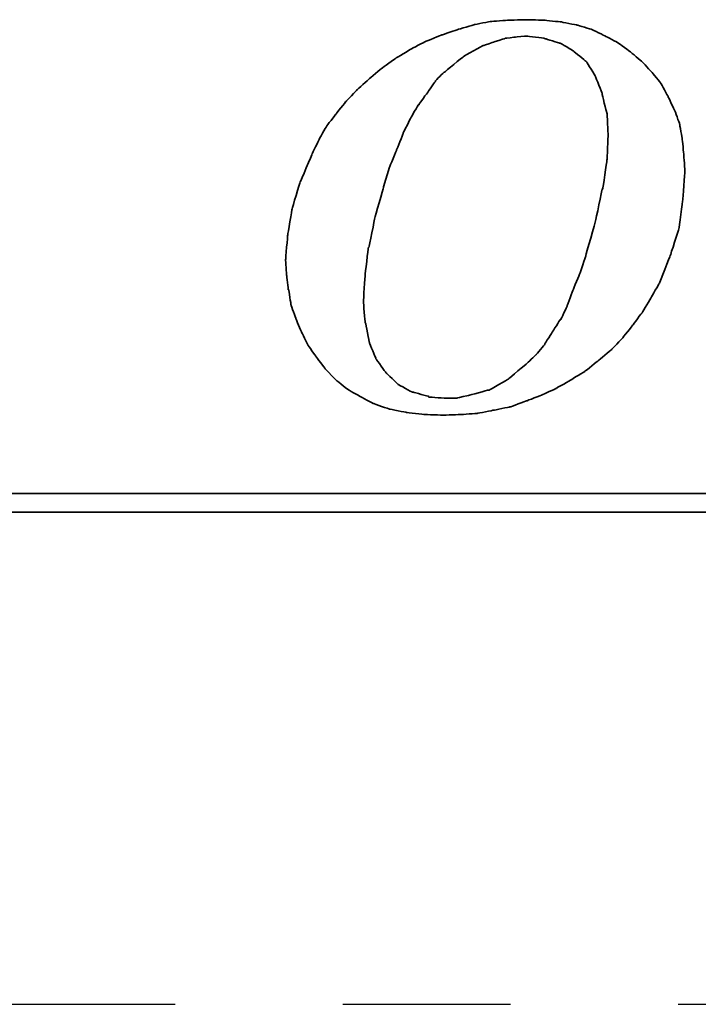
# Model space of a CAD drawing. Header units: millimetres. Extents: x -115 to 753, y -125 to 121.
# Tile 31 of 96: x 252 to 258, y 0 to 9. Entities that reach past the tile are written whole.
import ezdxf

# ---------------------------------------------------------------- set-up
doc = ezdxf.new("R2010")
doc.units = ezdxf.units.MM
doc.linetypes.add('CENTER', pattern=[2, 1.25, -0.25, 0.25, -0.25])
for name, color, linetype in [('CL', 1, 'CENTER'), ('DIM', 4, 'Continuous'), ('layer 1', 7, 'Continuous')]:
    doc.layers.add(name, color=color, linetype=linetype)

# ---------------------------------------------------------------- blocks, each defined once
blk = doc.blocks.new('TBI MOTION logo(完整正式版)')
at = {"layer": 'layer 1', "color": 22, "lineweight": 35}
for points, knots in [([(-11.34375, -6.98375), (-11.34375, -6.98375), (-10.91375, -7.43875), (-10.91375, -7.43875), (-10.91375, -7.43875), (-10.91375, -7.43875), (-10.38625, -7.87125), (-10.38625, -7.87125), (-10.38625, -7.87125), (-10.38625, -7.87125), (-9.81125, -8.20375), (-9.81125, -8.20375), (-9.81125, -8.20375), (-9.81125, -8.20375), (-9.21125, -8.51875), (-9.21125, -8.51875), (-9.21125, -8.51875), (-9.21125, -8.51875), (-8.51625, -8.75875), (-8.51625, -8.75875), (-8.51625, -8.75875), (-8.51625, -8.75875), (-7.77125, -8.90375), (-7.77125, -8.90375), (-7.77125, -8.90375), (-7.77125, -8.90375), (-6.97875, -8.99875), (-6.97875, -8.99875), (-6.97875, -8.99875), (-6.97875, -8.99875), (-6.14125, -9.02375), (-6.14125, -9.02375), (-6.14125, -9.02375), (-6.14125, -9.02375), (-5.37125, -8.99875), (-5.37125, -8.99875), (-5.37125, -8.99875), (-5.37125, -8.99875), (-4.65375, -8.94875), (-4.65375, -8.94875), (-4.65375, -8.94875), (-4.65375, -8.94875), (-3.93375, -8.80625), (-3.93375, -8.80625), (-3.93375, -8.80625), (-3.93375, -8.80625), (-3.21375, -8.66375), (-3.21375, -8.66375), (-3.21375, -8.66375), (-3.21375, -8.66375), (-2.49375, -8.39875), (-2.49375, -8.39875), (-2.49375, -8.39875), (-2.49375, -8.39875), (-1.79875, -8.13375), (-1.79875, -8.13375), (-1.79875, -8.13375), (-1.79875, -8.13375), (-1.17375, -7.84375), (-1.17375, -7.84375), (-1.17375, -7.84375), (-1.17375, -7.84375), (-0.52375, -7.46375), (-0.52375, -7.46375), (-0.52375, -7.46375), (-0.52375, -7.46375), (0.10124, -7.07875), (0.10124, -7.07875), (0.10124, -7.07875), (0.10124, -7.07875), (0.67625, -6.62375), (0.67625, -6.62375), (0.67625, -6.62375), (0.67625, -6.62375), (1.24874, -6.14375), (1.24874, -6.14375), (1.24874, -6.14375), (1.24874, -6.14375), (1.72874, -5.64125), (1.72874, -5.64125), (1.72874, -5.64125), (1.72874, -5.64125), (2.18624, -5.06375), (2.18624, -5.06375), (2.18624, -5.06375), (2.18624, -5.06375), (2.61625, -4.48874), (2.61625, -4.48874), (2.61625, -4.48874), (2.61625, -4.48874), (3.00125, -3.83874), (3.00125, -3.83874), (3.00125, -3.83874), (3.00125, -3.83874), (3.36124, -3.21374), (3.36124, -3.21374), (3.36124, -3.21374), (3.36124, -3.21374), (3.84374, -1.99125), (3.84374, -1.99125), (3.84374, -1.99125), (3.84374, -1.99125), (4.22625, -0.81875), (4.22625, -0.81875), (4.22625, -0.81875), (4.22625, -0.81875), (4.39125, 0.45624), (4.39125, 0.45624), (4.39125, 0.45624), (4.39125, 0.45624), (4.48874, 1.70124), (4.48874, 1.70124), (4.48874, 1.70124), (4.48874, 1.70124), (4.43874, 2.44625), (4.43874, 2.44625), (4.43874, 2.44625), (4.43874, 2.44625), (4.36874, 3.14125), (4.36874, 3.14125), (4.36874, 3.14125), (4.36874, 3.14125), (4.25125, 3.81125), (4.25125, 3.81125), (4.25125, 3.81125), (4.25125, 3.81125), (4.03124, 4.41125), (4.03124, 4.41125), (4.03124, 4.41125), (4.03124, 4.41125), (3.74374, 5.01125), (3.74374, 5.01125), (3.74374, 5.01125), (3.74374, 5.01125), (3.43124, 5.58875), (3.43124, 5.58875), (3.43124, 5.58875), (3.43124, 5.58875), (3.02625, 6.09125), (3.02625, 6.09125), (3.02625, 6.09125), (3.02625, 6.09125), (2.59374, 6.54875), (2.59374, 6.54875), (2.59374, 6.54875), (2.59374, 6.54875), (2.09124, 6.98125), (2.09124, 6.98125), (2.09124, 6.98125), (2.09124, 6.98125), (1.56124, 7.36625), (1.56124, 7.36625), (1.56124, 7.36625), (1.56124, 7.36625), (0.98624, 7.67625), (0.98624, 7.67625), (0.98624, 7.67625), (0.98624, 7.67625), (0.38624, 7.96375), (0.38624, 7.96375), (0.38624, 7.96375), (0.38624, 7.96375), (-0.25875, 8.15625), (-0.25875, 8.15625), (-0.25875, 8.15625), (-0.25875, 8.15625), (-0.98125, 8.30125), (-0.98125, 8.30125), (-0.98125, 8.30125), (-0.98125, 8.30125), (-1.70124, 8.37125), (-1.70124, 8.37125), (-1.70124, 8.37125), (-1.70124, 8.37125), (-2.49375, 8.39624), (-2.49375, 8.39624), (-2.49375, 8.39624), (-2.49375, 8.39624), (-3.28625, 8.37125), (-3.28625, 8.37125), (-3.28625, 8.37125), (-3.28625, 8.37125), (-4.05125, 8.32125), (-4.05125, 8.32125), (-4.05125, 8.32125), (-4.05125, 8.32125), (-4.77375, 8.18125), (-4.77375, 8.18125), (-4.77375, 8.18125), (-4.77375, 8.18125), (-5.51625, 7.96375), (-5.51625, 7.96375), (-5.51625, 7.96375), (-5.51625, 7.96375), (-6.21125, 7.72625), (-6.21125, 7.72625), (-6.21125, 7.72625), (-6.21125, 7.72625), (-6.92875, 7.43625), (-6.92875, 7.43625), (-6.92875, 7.43625), (-6.92875, 7.43625), (-7.57875, 7.10125), (-7.57875, 7.10125), (-7.57875, 7.10125), (-7.57875, 7.10125), (-8.24875, 6.69125), (-8.24875, 6.69125), (-8.24875, 6.69125), (-8.24875, 6.69125), (-8.84875, 6.26125), (-8.84875, 6.26125), (-8.84875, 6.26125), (-8.84875, 6.26125), (-9.42625, 5.78125), (-9.42625, 5.78125), (-9.42625, 5.78125), (-9.42625, 5.78125), (-9.95375, 5.30125), (-9.95375, 5.30125), (-9.95375, 5.30125), (-9.95375, 5.30125), (-10.43375, 4.79624), (-10.43375, 4.79624), (-10.43375, 4.79624), (-10.43375, 4.79624), (-10.88875, 4.22125), (-10.88875, 4.22125), (-10.88875, 4.22125), (-10.88875, 4.22125), (-11.29875, 3.69375), (-11.29875, 3.69375), (-11.29875, 3.69375), (-11.29875, 3.69375), (-11.63375, 3.09125), (-11.63375, 3.09125), (-11.63375, 3.09125), (-11.63375, 3.09125), (-11.91875, 2.49625), (-11.91875, 2.49625), (-11.91875, 2.49625), (-11.91875, 2.49625), (-12.44875, 1.24625), (-12.44875, 1.24625), (-12.44875, 1.24625), (-12.44875, 1.24625), (-12.80875, 0.06874), (-12.80875, 0.06874), (-12.80875, 0.06874), (-12.80875, 0.06874), (-12.99875, -1.07875), (-12.99875, -1.07875), (-12.99875, -1.07875), (-12.99875, -1.07875), (-13.09375, -2.18375), (-13.09375, -2.18375), (-13.09375, -2.18375), (-13.09375, -2.18375), (-13.04875, -2.85375), (-13.04875, -2.85375), (-13.04875, -2.85375), (-13.04875, -2.85375), (-12.97375, -3.50375), (-12.97375, -3.50375), (-12.97375, -3.50375), (-12.97375, -3.50375), (-12.95375, -3.50375), (-12.95375, -3.50375), (-12.95375, -3.50375), (-12.95375, -3.50375), (-12.85375, -4.17375), (-12.85375, -4.17375), (-12.85375, -4.17375), (-12.85375, -4.17375), (-12.63875, -4.77624), (-12.63875, -4.77624), (-12.63875, -4.77624), (-12.63875, -4.77624), (-12.39875, -5.35125), (-12.39875, -5.35125), (-12.39875, -5.35125), (-12.39875, -5.35125), (-12.11375, -5.92875), (-12.11375, -5.92875), (-12.11375, -5.92875), (-12.11375, -5.92875), (-11.75375, -6.45375), (-11.75375, -6.45375), (-11.75375, -6.45375), (-11.75375, -6.45375), (-11.34375, -6.98375), (-11.34375, -6.98375)], [0, 0, 0, 0, 0.01369863, 0.01369863, 0.01369863, 0.01369864, 0.02739726, 0.02739726, 0.02739726, 0.02739727, 0.04109589, 0.04109589, 0.04109589, 0.0410959, 0.05479452, 0.05479452, 0.05479452, 0.05479453, 0.06849315, 0.06849315, 0.06849315, 0.06849316, 0.08219178, 0.08219178, 0.08219178, 0.08219179, 0.09589041, 0.09589041, 0.09589041, 0.09589042, 0.10958904, 0.10958904, 0.10958904, 0.10958905, 0.12328767, 0.12328767, 0.12328767, 0.12328768, 0.1369863, 0.1369863, 0.1369863, 0.13698631, 0.15068493, 0.15068493, 0.15068493, 0.15068494, 0.16438356, 0.16438356, 0.16438356, 0.16438357, 0.17808219, 0.17808219, 0.17808219, 0.1780822, 0.19178082, 0.19178082, 0.19178082, 0.19178083, 0.20547945, 0.20547945, 0.20547945, 0.20547946, 0.21917808, 0.21917808, 0.21917808, 0.21917809, 0.23287671, 0.23287671, 0.23287671, 0.23287672, 0.24657534, 0.24657534, 0.24657534, 0.24657535, 0.26027397, 0.26027397, 0.26027397, 0.26027398, 0.2739726, 0.2739726, 0.2739726, 0.27397261, 0.28767123, 0.28767123, 0.28767123, 0.28767124, 0.30136986, 0.30136986, 0.30136986, 0.30136987, 0.31506849, 0.31506849, 0.31506849, 0.3150685, 0.32876712, 0.32876712, 0.32876712, 0.32876713, 0.34246575, 0.34246575, 0.34246575, 0.34246576, 0.35616438, 0.35616438, 0.35616438, 0.35616439, 0.36986301, 0.36986301, 0.36986301, 0.36986302, 0.38356164, 0.38356164, 0.38356164, 0.38356165, 0.39726027, 0.39726027, 0.39726027, 0.39726028, 0.4109589, 0.4109589, 0.4109589, 0.41095891, 0.42465753, 0.42465753, 0.42465753, 0.42465754, 0.43835616, 0.43835616, 0.43835616, 0.43835617, 0.45205479, 0.45205479, 0.45205479, 0.4520548, 0.46575342, 0.46575342, 0.46575342, 0.46575343, 0.47945205, 0.47945205, 0.47945205, 0.47945206, 0.49315068, 0.49315068, 0.49315068, 0.49315069, 0.50684932, 0.50684932, 0.50684932, 0.50684933, 0.52054795, 0.52054795, 0.52054795, 0.52054796, 0.53424658, 0.53424658, 0.53424658, 0.53424659, 0.54794521, 0.54794521, 0.54794521, 0.54794522, 0.56164384, 0.56164384, 0.56164384, 0.56164385, 0.57534247, 0.57534247, 0.57534247, 0.57534248, 0.5890411, 0.5890411, 0.5890411, 0.58904111, 0.60273973, 0.60273973, 0.60273973, 0.60273974, 0.61643836, 0.61643836, 0.61643836, 0.61643837, 0.63013699, 0.63013699, 0.63013699, 0.630137, 0.64383562, 0.64383562, 0.64383562, 0.64383563, 0.65753425, 0.65753425, 0.65753425, 0.65753426, 0.67123288, 0.67123288, 0.67123288, 0.67123289, 0.68493151, 0.68493151, 0.68493151, 0.68493152, 0.69863014, 0.69863014, 0.69863014, 0.69863015, 0.71232877, 0.71232877, 0.71232877, 0.71232878, 0.7260274, 0.7260274, 0.7260274, 0.72602741, 0.73972603, 0.73972603, 0.73972603, 0.73972604, 0.75342466, 0.75342466, 0.75342466, 0.75342467, 0.76712329, 0.76712329, 0.76712329, 0.7671233, 0.78082192, 0.78082192, 0.78082192, 0.78082193, 0.79452055, 0.79452055, 0.79452055, 0.79452056, 0.80821918, 0.80821918, 0.80821918, 0.80821919, 0.82191781, 0.82191781, 0.82191781, 0.82191782, 0.83561644, 0.83561644, 0.83561644, 0.83561645, 0.84931507, 0.84931507, 0.84931507, 0.84931508, 0.8630137, 0.8630137, 0.8630137, 0.86301371, 0.87671233, 0.87671233, 0.87671233, 0.87671234, 0.89041096, 0.89041096, 0.89041096, 0.89041097, 0.90410959, 0.90410959, 0.90410959, 0.9041096, 0.91780822, 0.91780822, 0.91780822, 0.91780823, 0.93150685, 0.93150685, 0.93150685, 0.93150686, 0.94520548, 0.94520548, 0.94520548, 0.94520549, 0.95890411, 0.95890411, 0.95890411, 0.95890412, 0.97260274, 0.97260274, 0.97260274, 0.97260275, 0.98630137, 0.98630137, 0.98630137, 0.98630138, 1, 1, 1, 1]), ([(-8.77875, 1.03124), (-8.77875, 1.03124), (-8.51625, 1.89625), (-8.51625, 1.89625), (-8.51625, 1.89625), (-8.51625, 1.89625), (-8.20375, 2.66375), (-8.20375, 2.66375), (-8.20375, 2.66375), (-8.20375, 2.66375), (-7.91625, 3.38125), (-7.91625, 3.38125), (-7.91625, 3.38125), (-7.91625, 3.38125), (-7.91625, 3.40624), (-7.91625, 3.40624), (-7.91625, 3.40624), (-7.91625, 3.40624), (-7.57875, 4.07624), (-7.57875, 4.07624), (-7.57875, 4.07624), (-7.57875, 4.07624), (-7.24375, 4.65125), (-7.24375, 4.65125), (-7.24375, 4.65125), (-7.24375, 4.65125), (-7.21875, 4.65125), (-7.21875, 4.65125), (-7.21875, 4.65125), (-7.21875, 4.65125), (-7.21875, 4.67624), (-7.21875, 4.67624), (-7.21875, 4.67624), (-7.21875, 4.67624), (-6.83625, 5.20375), (-6.83625, 5.20375), (-6.83625, 5.20375), (-6.83625, 5.20375), (-6.49875, 5.68625), (-6.49875, 5.68625), (-6.49875, 5.68625), (-6.49875, 5.68625), (-6.49875, 5.70625), (-6.49875, 5.70625), (-6.49875, 5.70625), (-6.49875, 5.70625), (-6.11625, 6.09125), (-6.11625, 6.09125), (-6.11625, 6.09125), (-6.11625, 6.09125), (-6.09125, 6.09125), (-6.09125, 6.09125), (-6.09125, 6.09125), (-6.09125, 6.09125), (-5.27375, 6.76625), (-5.27375, 6.76625), (-5.27375, 6.76625), (-5.27375, 6.76625), (-5.24875, 6.76625), (-5.24875, 6.76625), (-5.24875, 6.76625), (-5.24875, 6.76625), (-5.24875, 6.78625), (-5.24875, 6.78625), (-5.24875, 6.78625), (-5.24875, 6.78625), (-4.38875, 7.26624), (-4.38875, 7.26624), (-4.38875, 7.26624), (-4.38875, 7.26624), (-4.36125, 7.26624), (-4.36125, 7.26624), (-4.36125, 7.26624), (-4.36125, 7.26624), (-3.93375, 7.41125), (-3.93375, 7.41125), (-3.93375, 7.41125), (-3.93375, 7.41125), (-3.47375, 7.55625), (-3.47375, 7.55625), (-3.47375, 7.55625), (-3.47375, 7.55625), (-3.45375, 7.55625), (-3.45375, 7.55625), (-3.45375, 7.55625), (-3.45375, 7.55625), (-3.42875, 7.58124), (-3.42875, 7.58124), (-3.42875, 7.58124), (-3.42875, 7.58124), (-2.97375, 7.62625), (-2.97375, 7.62625), (-2.97375, 7.62625), (-2.97375, 7.62625), (-2.49375, 7.67625), (-2.49375, 7.67625), (-2.49375, 7.67625), (-2.49375, 7.67625), (-2.46875, 7.67625), (-2.46875, 7.67625), (-2.46875, 7.67625), (-2.46875, 7.67625), (-1.70124, 7.58124), (-1.70124, 7.58124), (-1.70124, 7.58124), (-1.70124, 7.58124), (-1.67875, 7.55625), (-1.67875, 7.55625), (-1.67875, 7.55625), (-1.67875, 7.55625), (-1.65375, 7.55625), (-1.65375, 7.55625), (-1.65375, 7.55625), (-1.65375, 7.55625), (-1.03125, 7.36625), (-1.03125, 7.36625), (-1.03125, 7.36625), (-1.03125, 7.36625), (-1.00625, 7.36625), (-1.00625, 7.36625), (-1.00625, 7.36625), (-1.00625, 7.36625), (-0.43124, 7.02624), (-0.43124, 7.02624), (-0.43124, 7.02624), (-0.43124, 7.02624), (-0.40625, 7.00624), (-0.40625, 7.00624), (-0.40625, 7.00624), (-0.40625, 7.00624), (0.12124, 6.57124), (0.12124, 6.57124), (0.12124, 6.57124), (0.12124, 6.57124), (0.14624, 6.54875), (0.14624, 6.54875), (0.14624, 6.54875), (0.14624, 6.54875), (0.17124, 6.52375), (0.17124, 6.52375), (0.17124, 6.52375), (0.17124, 6.52375), (0.55625, 5.89875), (0.55625, 5.89875), (0.55625, 5.89875), (0.55625, 5.89875), (0.55625, 5.87625), (0.55625, 5.87625), (0.55625, 5.87625), (0.55625, 5.87625), (0.84124, 5.15625), (0.84124, 5.15625), (0.84124, 5.15625), (0.84124, 5.15625), (0.84124, 5.13125), (0.84124, 5.13125), (0.84124, 5.13125), (0.84124, 5.13125), (1.03624, 4.31875), (1.03624, 4.31875), (1.03624, 4.31875), (1.03624, 4.31875), (1.05624, 4.31875), (1.05624, 4.31875), (1.05624, 4.31875), (1.05624, 4.31875), (1.05624, 4.29125), (1.05624, 4.29125), (1.05624, 4.29125), (1.05624, 4.29125), (1.10625, 3.33125), (1.10625, 3.33125), (1.10625, 3.33125), (1.10625, 3.33125), (1.10625, 3.30875), (1.10625, 3.30875), (1.10625, 3.30875), (1.10625, 3.30875), (1.05624, 2.20624), (1.05624, 2.20624), (1.05624, 2.20624), (1.05624, 2.20624), (1.05624, 2.18124), (1.05624, 2.18124), (1.05624, 2.18124), (1.05624, 2.18124), (0.86624, 0.93624), (0.86624, 0.93624), (0.86624, 0.93624), (0.86624, 0.93624), (0.84124, 0.93624), (0.84124, 0.93624), (0.84124, 0.93624), (0.84124, 0.93624), (0.55625, -0.45874), (0.55625, -0.45874), (0.55625, -0.45874), (0.55625, -0.45874), (0.12124, -1.99125), (0.12124, -1.99125), (0.12124, -1.99125), (0.12124, -1.99125), (0.12124, -2.01874), (0.12124, -2.01874), (0.12124, -2.01874), (0.12124, -2.01874), (-0.13874, -2.78375), (-0.13874, -2.78375), (-0.13874, -2.78375), (-0.13874, -2.78375), (-0.43124, -3.50375), (-0.43124, -3.50375), (-0.43124, -3.50375), (-0.43124, -3.50375), (-0.69375, -4.19875), (-0.69375, -4.19875), (-0.69375, -4.19875), (-0.69375, -4.19875), (-0.69375, -4.22375), (-0.69375, -4.22375), (-0.69375, -4.22375), (-0.69375, -4.22375), (-0.98125, -4.82374), (-0.98125, -4.82374), (-0.98125, -4.82374), (-0.98125, -4.82374), (-1.00625, -4.82374), (-1.00625, -4.82374), (-1.00625, -4.82374), (-1.00625, -4.82374), (-1.33875, -5.35125), (-1.33875, -5.35125), (-1.33875, -5.35125), (-1.33875, -5.35125), (-1.67875, -5.87875), (-1.67875, -5.87875), (-1.67875, -5.87875), (-1.67875, -5.87875), (-1.67875, -5.90375), (-1.67875, -5.90375), (-1.67875, -5.90375), (-1.67875, -5.90375), (-2.05875, -6.35875), (-2.05875, -6.35875), (-2.05875, -6.35875), (-2.05875, -6.35875), (-2.08375, -6.38375), (-2.08375, -6.38375), (-2.08375, -6.38375), (-2.08375, -6.38375), (-2.46875, -6.74375), (-2.46875, -6.74375), (-2.46875, -6.74375), (-2.46875, -6.74375), (-3.25875, -7.41625), (-3.25875, -7.41625), (-3.25875, -7.41625), (-3.25875, -7.41625), (-3.28625, -7.43875), (-3.28625, -7.43875), (-3.28625, -7.43875), (-3.28625, -7.43875), (-4.12375, -7.91875), (-4.12375, -7.91875), (-4.12375, -7.91875), (-4.12375, -7.91875), (-4.14875, -7.91875), (-4.14875, -7.91875), (-4.14875, -7.91875), (-4.14875, -7.91875), (-4.17125, -7.91875), (-4.17125, -7.91875), (-4.17125, -7.91875), (-4.17125, -7.91875), (-5.03375, -8.15875), (-5.03375, -8.15875), (-5.03375, -8.15875), (-5.03375, -8.15875), (-5.51625, -8.25625), (-5.51625, -8.25625), (-5.51625, -8.25625), (-5.51625, -8.25625), (-5.54125, -8.27875), (-5.54125, -8.27875), (-5.54125, -8.27875), (-5.54125, -8.27875), (-5.56375, -8.27875), (-5.56375, -8.27875), (-5.56375, -8.27875), (-5.56375, -8.27875), (-5.99625, -8.27875), (-5.99625, -8.27875), (-5.99625, -8.27875), (-5.99625, -8.27875), (-6.76375, -8.23125), (-6.76375, -8.23125), (-6.76375, -8.23125), (-6.76375, -8.23125), (-6.78875, -8.23125), (-6.78875, -8.23125), (-6.78875, -8.23125), (-6.78875, -8.23125), (-6.78875, -8.20375), (-6.78875, -8.20375), (-6.78875, -8.20375), (-6.78875, -8.20375), (-7.45875, -8.01375), (-7.45875, -8.01375), (-7.45875, -8.01375), (-7.45875, -8.01375), (-7.48375, -8.01375), (-7.48375, -8.01375), (-7.48375, -8.01375), (-7.48375, -8.01375), (-7.50875, -8.01375), (-7.50875, -8.01375), (-7.50875, -8.01375), (-7.50875, -8.01375), (-8.13125, -7.67875), (-8.13125, -7.67875), (-8.13125, -7.67875), (-8.13125, -7.67875), (-8.15625, -7.65375), (-8.15625, -7.65375), (-8.15625, -7.65375), (-8.15625, -7.65375), (-8.65875, -7.17375), (-8.65875, -7.17375), (-8.65875, -7.17375), (-8.65875, -7.17375), (-8.68375, -7.14875), (-8.68375, -7.14875), (-8.68375, -7.14875), (-8.68375, -7.14875), (-9.08875, -6.57375), (-9.08875, -6.57375), (-9.08875, -6.57375), (-9.08875, -6.57375), (-9.11375, -6.54875), (-9.11375, -6.54875), (-9.11375, -6.54875), (-9.11375, -6.54875), (-9.11375, -6.52875), (-9.11375, -6.52875), (-9.11375, -6.52875), (-9.11375, -6.52875), (-9.40375, -5.85375), (-9.40375, -5.85375), (-9.40375, -5.85375), (-9.40375, -5.85375), (-9.40375, -5.82875), (-9.40375, -5.82875), (-9.40375, -5.82875), (-9.40375, -5.82875), (-9.56875, -4.96875), (-9.56875, -4.96875), (-9.56875, -4.96875), (-9.56875, -4.96875), (-9.59375, -4.94375), (-9.59375, -4.94375), (-9.59375, -4.94375), (-9.59375, -4.94375), (-9.66375, -4.03375), (-9.66375, -4.03375), (-9.66375, -4.03375), (-9.66375, -4.03375), (-9.66375, -4.00875), (-9.66375, -4.00875), (-9.66375, -4.00875), (-9.66375, -4.00875), (-9.59375, -2.85375), (-9.59375, -2.85375), (-9.59375, -2.85375), (-9.59375, -2.85375), (-9.45125, -1.65875), (-9.45125, -1.65875), (-9.45125, -1.65875), (-9.45125, -1.65875), (-9.42625, -1.63375), (-9.42625, -1.63375), (-9.42625, -1.63375), (-9.42625, -1.63375), (-9.16125, -0.33875), (-9.16125, -0.33875), (-9.16125, -0.33875), (-9.16125, -0.33875), (-8.77875, 1.00624), (-8.77875, 1.00624), (-8.77875, 1.00624), (-8.77875, 1.00624), (-8.77875, 1.03124), (-8.77875, 1.03124)], [0, 0, 0, 0, 0.01020408, 0.01020408, 0.01020408, 0.01020409, 0.02040816, 0.02040816, 0.02040816, 0.02040817, 0.03061224, 0.03061224, 0.03061224, 0.03061225, 0.04081633, 0.04081633, 0.04081633, 0.04081634, 0.05102041, 0.05102041, 0.05102041, 0.05102042, 0.06122449, 0.06122449, 0.06122449, 0.0612245, 0.07142857, 0.07142857, 0.07142857, 0.07142858, 0.08163265, 0.08163265, 0.08163265, 0.08163266, 0.09183673, 0.09183673, 0.09183673, 0.09183674, 0.10204082, 0.10204082, 0.10204082, 0.10204083, 0.1122449, 0.1122449, 0.1122449, 0.11224491, 0.12244898, 0.12244898, 0.12244898, 0.12244899, 0.13265306, 0.13265306, 0.13265306, 0.13265307, 0.14285714, 0.14285714, 0.14285714, 0.14285715, 0.15306122, 0.15306122, 0.15306122, 0.15306123, 0.16326531, 0.16326531, 0.16326531, 0.16326532, 0.17346939, 0.17346939, 0.17346939, 0.1734694, 0.18367347, 0.18367347, 0.18367347, 0.18367348, 0.19387755, 0.19387755, 0.19387755, 0.19387756, 0.20408163, 0.20408163, 0.20408163, 0.20408164, 0.21428571, 0.21428571, 0.21428571, 0.21428572, 0.2244898, 0.2244898, 0.2244898, 0.22448981, 0.23469388, 0.23469388, 0.23469388, 0.23469389, 0.24489796, 0.24489796, 0.24489796, 0.24489797, 0.25510204, 0.25510204, 0.25510204, 0.25510205, 0.26530612, 0.26530612, 0.26530612, 0.26530613, 0.2755102, 0.2755102, 0.2755102, 0.27551021, 0.28571429, 0.28571429, 0.28571429, 0.2857143, 0.29591837, 0.29591837, 0.29591837, 0.29591838, 0.30612245, 0.30612245, 0.30612245, 0.30612246, 0.31632653, 0.31632653, 0.31632653, 0.31632654, 0.32653061, 0.32653061, 0.32653061, 0.32653062, 0.33673469, 0.33673469, 0.33673469, 0.3367347, 0.34693878, 0.34693878, 0.34693878, 0.34693879, 0.35714286, 0.35714286, 0.35714286, 0.35714287, 0.36734694, 0.36734694, 0.36734694, 0.36734695, 0.37755102, 0.37755102, 0.37755102, 0.37755103, 0.3877551, 0.3877551, 0.3877551, 0.38775511, 0.39795918, 0.39795918, 0.39795918, 0.39795919, 0.40816327, 0.40816327, 0.40816327, 0.40816328, 0.41836735, 0.41836735, 0.41836735, 0.41836736, 0.42857143, 0.42857143, 0.42857143, 0.42857144, 0.43877551, 0.43877551, 0.43877551, 0.43877552, 0.44897959, 0.44897959, 0.44897959, 0.4489796, 0.45918367, 0.45918367, 0.45918367, 0.45918368, 0.46938776, 0.46938776, 0.46938776, 0.46938777, 0.47959184, 0.47959184, 0.47959184, 0.47959185, 0.48979592, 0.48979592, 0.48979592, 0.48979593, 0.5, 0.5, 0.5, 0.50000001, 0.51020408, 0.51020408, 0.51020408, 0.51020409, 0.52040816, 0.52040816, 0.52040816, 0.52040817, 0.53061224, 0.53061224, 0.53061224, 0.53061225, 0.54081633, 0.54081633, 0.54081633, 0.54081634, 0.55102041, 0.55102041, 0.55102041, 0.55102042, 0.56122449, 0.56122449, 0.56122449, 0.5612245, 0.57142857, 0.57142857, 0.57142857, 0.57142858, 0.58163265, 0.58163265, 0.58163265, 0.58163266, 0.59183673, 0.59183673, 0.59183673, 0.59183674, 0.60204082, 0.60204082, 0.60204082, 0.60204083, 0.6122449, 0.6122449, 0.6122449, 0.61224491, 0.62244898, 0.62244898, 0.62244898, 0.62244899, 0.63265306, 0.63265306, 0.63265306, 0.63265307, 0.64285714, 0.64285714, 0.64285714, 0.64285715, 0.65306122, 0.65306122, 0.65306122, 0.65306123, 0.66326531, 0.66326531, 0.66326531, 0.66326532, 0.67346939, 0.67346939, 0.67346939, 0.6734694, 0.68367347, 0.68367347, 0.68367347, 0.68367348, 0.69387755, 0.69387755, 0.69387755, 0.69387756, 0.70408163, 0.70408163, 0.70408163, 0.70408164, 0.71428571, 0.71428571, 0.71428571, 0.71428572, 0.7244898, 0.7244898, 0.7244898, 0.72448981, 0.73469388, 0.73469388, 0.73469388, 0.73469389, 0.74489796, 0.74489796, 0.74489796, 0.74489797, 0.75510204, 0.75510204, 0.75510204, 0.75510205, 0.76530612, 0.76530612, 0.76530612, 0.76530613, 0.7755102, 0.7755102, 0.7755102, 0.77551021, 0.78571429, 0.78571429, 0.78571429, 0.7857143, 0.79591837, 0.79591837, 0.79591837, 0.79591838, 0.80612245, 0.80612245, 0.80612245, 0.80612246, 0.81632653, 0.81632653, 0.81632653, 0.81632654, 0.82653061, 0.82653061, 0.82653061, 0.82653062, 0.83673469, 0.83673469, 0.83673469, 0.8367347, 0.84693878, 0.84693878, 0.84693878, 0.84693879, 0.85714286, 0.85714286, 0.85714286, 0.85714287, 0.86734694, 0.86734694, 0.86734694, 0.86734695, 0.87755102, 0.87755102, 0.87755102, 0.87755103, 0.8877551, 0.8877551, 0.8877551, 0.88775511, 0.89795918, 0.89795918, 0.89795918, 0.89795919, 0.90816327, 0.90816327, 0.90816327, 0.90816328, 0.91836735, 0.91836735, 0.91836735, 0.91836736, 0.92857143, 0.92857143, 0.92857143, 0.92857144, 0.93877551, 0.93877551, 0.93877551, 0.93877552, 0.94897959, 0.94897959, 0.94897959, 0.9489796, 0.95918367, 0.95918367, 0.95918367, 0.95918368, 0.96938776, 0.96938776, 0.96938776, 0.96938777, 0.97959184, 0.97959184, 0.97959184, 0.97959185, 0.98979592, 0.98979592, 0.98979592, 0.98979593, 1, 1, 1, 1]), ([(75.90875, -9.47875), (75.90875, -9.47875), (75.90875, -12.28625), (75.90875, -12.28625), (75.90875, -12.28625), (75.90875, -12.28625), (75.90875, -12.47875), (75.90875, -12.47875), (75.90875, -12.47875), (75.90875, -12.47875), (75.71625, -12.47875), (75.71625, -12.47875), (75.71625, -12.47875), (75.71625, -12.47875), (-88.32875, -12.47875), (-88.32875, -12.47875), (-88.32875, -12.47875), (-88.32875, -12.47875), (-88.32875, -13.29375), (-88.32875, -13.29375), (-88.32875, -13.29375), (-88.32875, -13.29375), (82.89125, -13.29375), (82.89125, -13.29375), (82.89125, -13.29375), (82.89125, -13.29375), (75.90875, -9.47875), (75.90875, -9.47875)], [0, 0, 0, 0, 0.14285714, 0.14285714, 0.14285714, 0.14285715, 0.28571429, 0.28571429, 0.28571429, 0.2857143, 0.42857143, 0.42857143, 0.42857143, 0.42857144, 0.57142857, 0.57142857, 0.57142857, 0.57142858, 0.71428571, 0.71428571, 0.71428571, 0.71428572, 0.85714286, 0.85714286, 0.85714286, 0.85714287, 1, 1, 1, 1])]:
    blk.add_open_spline(points, degree=3, knots=knots, dxfattribs=at)

msp = doc.modelspace()

# ---------------------------------------------------------------- linework, layer by layer
at = {"layer": 'CL', "color": 0, "ltscale": 6}
msp.add_line((174, 0), (311.77, 0), dxfattribs=at)

# ---------------------------------------------------------------- block references
at = {"layer": 'DIM', "color": 7, "xscale": 0.2032335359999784, "yscale": 0.2032335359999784, "zscale": 0.2032335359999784}
msp.add_blockref('TBI MOTION logo(完整正式版)', (257.149, 7.109), dxfattribs=at)

doc.saveas('drawing.dxf')
